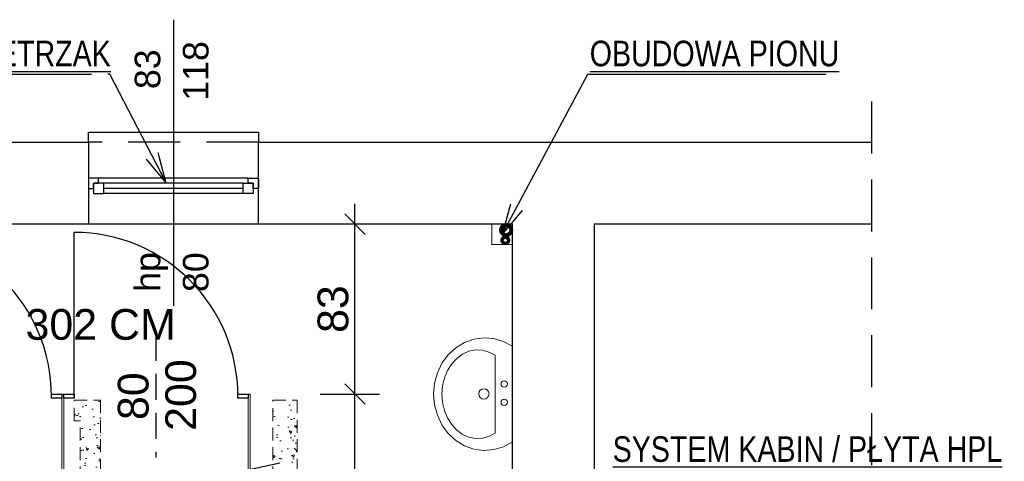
# Model space of a CAD drawing. Header units: inches. Extents: x -663 to 1208, y -7370 to -755.
# Tile 5 of 13: x 65 to 545, y -6942 to -6726. Entities that reach past the tile are written whole.
import ezdxf
from ezdxf import colors
from ezdxf.entities.mleader import LeaderData, LeaderLine
from ezdxf.enums import TextEntityAlignment as Align
from ezdxf.math import Vec2, Vec3

# ---------------------------------------------------------------- set-up
doc = ezdxf.new("R2010")
doc.units = ezdxf.units.IN
doc.header["$MEASUREMENT"] = 0
doc.linetypes.add('DASHED', pattern=[19.05, 12.7, -6.35])
doc.linetypes.add('HIDDEN', pattern=[9.525, 6.35, -3.175])
for name, color, linetype, lineweight in [('A_WYBURZENIA', 252, 'Continuous', 5), ('A_WYPOSAŻENIE', 21, 'Continuous', 9), ('IS_kanali', 34, 'Continuous', 80), ('woda-proj', 5, 'Continuous', 70)]:
    doc.layers.add(name, color=color, linetype=linetype, lineweight=lineweight)
for name, color, linetype in [('AI_005_Txt_bd', 134, 'Continuous'), ('AI_006_Dim_bd', 252, 'Continuous'), ('AI_091_Ściana_inw_bd', 174, 'Continuous'), ('AI_101_Ściana_proj_bd', 6, 'Continuous'), ('AI_103_Nadproże_bd', 216, 'DASHED'), ('AI_107_Drzwi_bd', 153, 'Continuous'), ('AI_109_Okna_bd', 152, 'Continuous'), ('AI_110_Okna_txt_bd', 134, 'Continuous')]:
    doc.layers.add(name, color=color, linetype=linetype)
doc.styles.add('Arial_15', font='txt', dxfattribs={"height": 15})
doc.styles.add('Arial_18', font='txt', dxfattribs={"height": 18})
doc.styles.add('BIKTS', font='BIKROMSW.SHX', dxfattribs={"width": 0.8})
doc.dimstyles.new('Wymiary', dxfattribs={"dimtxt": 15, "dimasz": 10, "dimexe": 12, "dimexo": 10, "dimgap": 3, "dimtad": 1, "dimdec": 0, "dimzin": 0, "dimdsep": 46, "dimtxsty": 'Arial_15', "dimblk": 'OBLIQUE', "dimcen": 0.09, "dimdle": 10, "dimclrt": 134, "dimadec": 0, "dimazin": 0, "dimtfac": 1, "dimtdec": 0, "dimtofl": 0, "dimtmove": 0, "dimatfit": 1, "dimldrblk": 'OBLIQUE', "dimfxl": 17, "dimfxlon": 1, "dimtolj": 1, "dimtzin": 0, "dimarcsym": 0})

# ---------------------------------------------------------------- blocks, each defined once
blk = doc.blocks.new('*U2343')
at = {"layer": 'AI_103_Nadproże_bd', "color": 8}
blk.add_lwpolyline([(-55, 30), (-55, -30)], dxfattribs=at)
at = {"layer": 'AI_107_Drzwi_bd'}
blk.add_lwpolyline([(-95, 0), (-95, 80)], dxfattribs=at)
for points in [[(-100, 1), (-95, 1), (-95, -1), (-100, -1)], [(-15, 1), (-10, 1), (-10, -1), (-15, -1)]]:
    blk.add_lwpolyline(points, close=True, dxfattribs=at)
at = {"layer": 'AI_107_Drzwi_bd', "color": 8}
blk.add_arc((-95, 0), 80, 0, 90, dxfattribs=at)
at = {"layer": 'AI_103_Nadproże_bd', "style": 'Arial_18'}
blk.add_attdef('SZER', text='', height=3, rotation=90, dxfattribs=at).set_placement((-49.39, 0), align=Align.BOTTOM_CENTER)
blk.add_attdef('WYS', text='', height=3, rotation=90, dxfattribs=at).set_placement((-60.5, 0), align=Align.TOP_CENTER)
blk = doc.blocks.new('A$C7DD93DDE')
at = {"layer": 'A_WYPOSAŻENIE', "flags": 128}
for points in [[(-23.4, 0), (-25.75, -4.36), (-27.15, -9.05), (-27.53, -13.9), (-26.89, -18.73), (-25.25, -23.35), (-22.66, -27.6), (-19.23, -31.32), (-15.09, -34.36), (-10.38, -36.62), (-5.29, -38.01), (0, -38.48), (5.29, -38.01), (10.38, -36.62), (15.09, -34.36), (19.23, -31.32), (22.66, -27.6), (25.25, -23.35), (26.89, -18.73), (27.53, -13.9), (27.15, -9.05), (25.75, -4.36), (23.4, 0)], [(-19.13, -8.38), (-20.73, -11.42), (-21.61, -14.65), (-21.73, -17.95), (-21.08, -21.21), (-19.69, -24.31), (-17.61, -27.15), (-14.91, -29.63), (-11.69, -31.65), (-8.06, -33.15), (-4.15, -34.07), (-0.09, -34.38), (3.96, -34.07), (7.88, -33.15), (11.51, -31.65), (14.73, -29.63), (17.43, -27.15), (19.51, -24.31), (20.89, -21.21), (21.54, -17.95), (21.42, -14.65), (20.55, -11.42), (18.94, -8.38)]]:
    blk.add_lwpolyline(points, dxfattribs=at)
at = {"layer": 'A_WYPOSAŻENIE'}
for points in [[(-23.4, 0), (23.4, 0)], [(-19.13, -8.38), (18.94, -8.38)]]:
    blk.add_lwpolyline(points, dxfattribs=at)
for centre, radius in [((-4.06, -3.97), 1.56), ((4.93, -3.97), 1.56), ((0.08, -13.91), 2.54)]:
    blk.add_circle(centre, radius, dxfattribs=at)
blk = doc.blocks.new('_Oblique')
at = {"color": 0, "linetype": 'ByBlock', "lineweight": -2}
blk.add_line((-0.5, -0.5), (0.5, 0.5), dxfattribs=at)
blk = doc.blocks.new('*D2453')
at = {"layer": 'AI_006_Dim_bd', "color": 0, "lineweight": -2}
for p, q in [((228.32, -6919.1), (228.32, -6816.1)), ((245.32, -6826.1), (216.32, -6826.1)), ((211.32, -6909.1), (240.32, -6909.1))]:
    blk.add_line(p, q, dxfattribs=at)
at = {"layer": 'Defpoints', "color": 0}
for p in [(228.32, -6826.1), (305.16, -6826.1), (172.16, -6909.1)]:
    blk.add_point(p, dxfattribs=at)
at = {"layer": 'AI_006_Dim_bd', "color": 0, "linetype": 'ByBlock', "lineweight": -2, "xscale": 10, "yscale": 10, "zscale": 10}
for p, rotation in [((228.32, -6826.1), 90), ((228.32, -6909.1), 270)]:
    blk.add_blockref('_Oblique', p, dxfattribs=dict(at, rotation=rotation))
at = {"layer": 'AI_006_Dim_bd', "color": 134, "insert": (217.66, -6867.6), "char_height": 15, "attachment_point": 5, "rotation": 90, "style": 'Arial_15'}
blk.add_mtext('\\A1;83', dxfattribs=at)
blk = doc.blocks.new('*D2455')
at = {"layer": 'AI_006_Dim_bd', "color": 0, "lineweight": -2}
for p, q in [((228.32, -7037.1), (228.32, -6899.1)), ((211.32, -6909.1), (240.32, -6909.1)), ((211.32, -7027.1), (240.32, -7027.1))]:
    blk.add_line(p, q, dxfattribs=at)
at = {"layer": 'Defpoints', "color": 0}
for p in [(172.16, -6909.1), (228.32, -6909.1), (172.16, -7027.1)]:
    blk.add_point(p, dxfattribs=at)
at = {"layer": 'AI_006_Dim_bd', "color": 0, "linetype": 'ByBlock', "lineweight": -2, "xscale": 10, "yscale": 10, "zscale": 10}
for p, rotation in [((228.32, -6909.1), 90), ((228.32, -7027.1), 270)]:
    blk.add_blockref('_Oblique', p, dxfattribs=dict(at, rotation=rotation))
at = {"layer": 'AI_006_Dim_bd', "color": 134, "insert": (217.66, -6968.1), "char_height": 15, "attachment_point": 5, "rotation": 90, "style": 'Arial_15'}
blk.add_mtext('\\A1;118', dxfattribs=at)
blk = doc.blocks.new('WYM-ST2')
blk.add_line((0, 0), (-7.5, 0))
for points in [[(0, 0), (-15, 3.33)], [(-15, -3.33), (0, 0)]]:
    blk.add_lwpolyline(points)

msp = doc.modelspace()

# ---------------------------------------------------------------- hatches: boundary and pattern name
at = {"layer": 'A_WYBURZENIA', "linetype": 'HIDDEN'}
h = msp.add_hatch(dxfattribs=at)
h.set_pattern_fill('AR-CONC', color=256, scale=2, angle=270, style=0)
h.set_pattern_definition([(140, (-7453351.931, -5508198.658), (1.2550427, 14.345203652), [1.5, -16.5]), (85, (-7453351.931, -5508198.658), (-15.043842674, -2.775026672), [1.2, -13.2]), (190.45144446, (-7453351.827, -5508197.463), (-13.78879982, 11.570176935), [1.27480384, -14.02284224]), (136.1842, (-7453355.931, -5508198.658), (3.310385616, 21.344826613), [2.25, -24.75]), (186.6356355, (-7453355.655, -5508196.88), (-19.482372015, 18.693238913), [1.91220684, -21.0342752]), (81.184164, (-7453355.931, -5508198.658), (-19.482372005, 18.6932389), [1.8, -19.80000002]), (111, (-7453354.931, -5508196.658), (8.052377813, 11.938141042), [1.5, -16.5]), (56, (-7453354.931, -5508196.658), (-14.5030009, 4.866306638), [1.2, -13.2]), (161.45144474, (-7453354.26, -5508195.663), (-6.450623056, 16.804447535), [1.2748038, -14.02284224]), (127.5, (-7453351.931, -5508198.658), (-6.6578770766, 0.2431971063), [0, -13.04, 0, -13.4, 0, -13.25]), (97.5, (-7453351.931, -5508198.658), (-7.8882342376, 5.261390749), [0, -7.64, 0, -12.74, 0, -5.05]), (57.5, (-7453351.931, -5508203.118), (0.4510974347, 10.6764487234), [0, -5, 0, -15.6, 0, -20.7]), (47.5, (-7453351.931, -5508205.118), (-2.002099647, 11.663723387), [0, -6.5, 0, -10.36, 0, -14.7])])
h.paths.add_polyline_path([(104.16, -7027.1), (94.16, -7027.1), (94.16, -6922.1), (91.16, -6922.1), (91.16, -6912.1), (104.16, -6912.1)])
h = msp.add_hatch(dxfattribs=at)
h.set_pattern_fill('AR-CONC', color=256, scale=2, angle=90, style=0)
h.set_pattern_definition([(140, (-7453305.931, -5508084.658), (1.2550427, 14.345203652), [1.5, -16.5]), (85, (-7453305.931, -5508084.658), (-15.043842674, -2.775026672), [1.2, -13.2]), (190.45144446, (-7453305.827, -5508083.463), (-13.78879982, 11.570176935), [1.27480384, -14.02284224]), (136.1842, (-7453309.931, -5508084.658), (3.310385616, 21.344826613), [2.25, -24.75]), (186.6356355, (-7453309.655, -5508082.88), (-19.482372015, 18.693238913), [1.91220684, -21.0342752]), (81.184164, (-7453309.931, -5508084.658), (-19.482372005, 18.6932389), [1.8, -19.80000002]), (111, (-7453308.931, -5508082.658), (8.052377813, 11.938141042), [1.5, -16.5]), (56, (-7453308.931, -5508082.658), (-14.5030009, 4.866306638), [1.2, -13.2]), (161.45144474, (-7453308.26, -5508081.663), (-6.450623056, 16.804447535), [1.2748038, -14.02284224]), (127.5, (-7453305.931, -5508084.658), (-6.6578770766, 0.2431971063), [0, -13.04, 0, -13.4, 0, -13.25]), (97.5, (-7453305.931, -5508084.658), (-7.8882342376, 5.261390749), [0, -7.64, 0, -12.74, 0, -5.05]), (57.5, (-7453305.931, -5508089.118), (0.4510974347, 10.6764487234), [0, -5, 0, -15.6, 0, -20.7]), (47.5, (-7453305.931, -5508091.118), (-2.002099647, 11.663723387), [0, -6.5, 0, -10.36, 0, -14.7])])
h.paths.add_polyline_path([(200.16, -6912.1), (188.16, -6912.1), (188.16, -7027.1), (172.16, -7027.1), (172.16, -7039.1), (188.16, -7039.1), (188.16, -7095.1), (200, -7095.1)])

# ---------------------------------------------------------------- linework, layer by layer
for points in [[(98.16, -6786.1), (98.16, -6781.1), (181.16, -6781.1), (181.16, -6786.1)], [(181.16, -6826.1), (98.16, -6826.1)]]:
    msp.add_lwpolyline(points)
for points in [[(94.16, -7027.1), (94.16, -6922.1), (91.16, -6922.1), (91.16, -6912.1), (104.16, -6912.1), (104.16, -7027.1)], [(172.16, -7027.1), (188.16, -7027.1), (188.16, -6912.1), (200.16, -6912.1), (200.16, -7095.1), (188.16, -7095.1), (188.16, -7039.1), (172.16, -7039.1)]]:
    msp.add_lwpolyline(points, dxfattribs=at)
at = {"layer": 'AI_091_Ściana_inw_bd', "linetype": 'Continuous', "ltscale": 0.5}
for p, q in [((345.16, -6786.1), (480.5, -6786.1)), ((480.5, -6826.1), (345.16, -6826.1))]:
    msp.add_line(p, q, dxfattribs=at)
for points in [[(98.16, -6826.1), (-18.84, -6826.1), (-18.84, -6786.1), (98.16, -6786.1), (98.16, -6826.1)], [(305.16, -6992.1), (305.16, -6826.1), (181.16, -6826.1), (181.16, -6786.1), (345.16, -6786.1)], [(345.16, -6826.1), (345.16, -6992.1), (305.16, -6992.1)]]:
    msp.add_lwpolyline(points, dxfattribs=at)
at = {"layer": 'AI_101_Ściana_proj_bd', "lineweight": 20, "ltscale": 2, "const_width": 0.5}
msp.add_lwpolyline([(305.16, -6826.1), (295.16, -6826.1), (295.16, -6836.1), (305.16, -6836.1)], close=True, dxfattribs=at)
for points in [[(85.16, -7027.1), (85.16, -6909.1), (86.16, -6909.1), (86.16, -7027.1)], [(176.16, -7027.1), (176.16, -6909.1), (177.16, -6909.1), (177.16, -7157.1)]]:
    msp.add_lwpolyline(points, dxfattribs=at)
at = {"layer": 'AI_103_Nadproże_bd', "ltscale": 2}
for points in [[(480.5, -6766.1), (480.5, -7302.1)], [(181.16, -6786.1), (98.16, -6786.1)]]:
    msp.add_lwpolyline(points, dxfattribs=at)
at = {"layer": 'AI_109_Okna_bd'}
for points in [[(103.16, -6803.6), (98.16, -6803.6), (98.16, -6808.6), (100.66, -6808.6), (100.66, -6806.1), (103.16, -6806.1), (103.16, -6803.6)], [(105.66, -6806.1), (100.66, -6806.1), (100.66, -6811.1), (105.66, -6811.1), (105.66, -6806.1)], [(173.66, -6806.1), (178.66, -6806.1), (178.66, -6811.1), (173.66, -6811.1), (173.66, -6806.1)], [(176.16, -6803.6), (181.16, -6803.6), (181.16, -6808.6), (178.66, -6808.6), (178.66, -6806.1), (176.16, -6806.1), (176.16, -6803.6)], [(173.66, -6808.6), (105.66, -6808.6)]]:
    msp.add_lwpolyline(points, dxfattribs=at)
at = {"layer": 'AI_109_Okna_bd', "color": 8}
for points in [[(176.16, -6803.6), (103.16, -6803.6)], [(173.66, -6806.1), (105.66, -6806.1)], [(173.66, -6811.1), (105.66, -6811.1)]]:
    msp.add_lwpolyline(points, dxfattribs=at)
at = {"layer": 'AI_110_Okna_txt_bd'}
msp.add_lwpolyline([(139.66, -6726.19), (139.66, -6866)], dxfattribs=at)
at = {"layer": 'IS_kanali'}
msp.add_circle((302.13, -6828.96), 2.5, dxfattribs=at)
at = {"layer": 'woda-proj', "linetype": 'Continuous'}
msp.add_circle((301.73, -6834), 1.6, dxfattribs=at)

# ---------------------------------------------------------------- block references
at = {"layer": 'A_WYPOSAŻENIE', "xscale": -1, "rotation": 270}
msp.add_blockref('A$C7DD93DDE', (305.16, -6909.1), dxfattribs=at)
at = {"layer": 'AI_107_Drzwi_bd'}
for p in [(95.16, -6910.1), (186.16, -6910.1)]:
    msp.add_blockref('*U2343', p, dxfattribs=at)

# ---------------------------------------------------------------- texts
at = {"layer": 'AI_005_Txt_bd', "style": 'Arial_15'}
for s, height, p in [('118', 12.5, (160.56, -6765.81)), ('83', 12.5, (137.04, -6760.12)), ('hp', 12.5, (137.04, -6859.14)), ('80', 12.5, (160.56, -6859.27)), ('200', 15, (155.22, -6927.07)), ('80', 15, (132.04, -6921.79))]:
    msp.add_text(s, height=height, rotation=90, dxfattribs=at).set_placement(p, align=Align.BOTTOM_LEFT)
msp.add_text('H = 302 CM', height=15, dxfattribs=at).set_placement((28.47, -6887.07), align=Align.BOTTOM_LEFT)

# ---------------------------------------------------------------- dimensions: what is measured, and where the dimension line sits
at = {"layer": 'AI_006_Dim_bd'}
for base, p1, p2, picture, middle in [((228.32, -6826.1), (172.16, -6909.1), (305.16, -6826.1), '*D2453', (217.66, -6867.6)), ((228.32, -6909.1), (172.16, -7027.1), (172.16, -6909.1), '*D2455', (217.66, -6968.1))]:
    dim = msp.add_linear_dim(base=base, p1=p1, p2=p2, angle=90, dimstyle='Wymiary', override={"dimtmove": 1}, dxfattribs=at)
    dim.commit()
    dim.dimension.update_dxf_attribs({"geometry": picture, "text_midpoint": middle})

# ---------------------------------------------------------------- leaders
at = {"layer": 'AI_005_Txt_bd'}
ml = msp.add_multileader_mtext('Standard', dxfattribs=at)
ml.set_content('\\pxsm1;{\\L\\fArial|b0|i0|c238|p34;PROJ. NAWIETRZAK\\POKIENNY }', color=2, style='BIKTS')
ml.set_leader_properties(linetype='ByLayer', lineweight=-3)
ml.set_arrow_properties(name='WYM-ST2')
ml.build(insert=Vec2(0, 0))
ml.multileader.update_dxf_attribs({"text_left_attachment_type": 8, "text_right_attachment_type": 8, "dogleg_length": 0, "arrow_head_size": 1})
ctx = ml.context
ctx.base_point, ctx.char_height, ctx.arrow_head_size, ctx.landing_gap_size, ctx.plane_origin = Vec3(-28.45, -6752.88), 12.5, 1, 1, Vec3(-86.54, -6925.53)
ctx.left_attachment, ctx.right_attachment = 8, 8
notes = []
notes.append((ctx, [(0, (1, 1, 0), (-28.45, -6752.88), (1, 0), 0, [(0, [(-56.05, -6806.1)], 0, [])])]))
ctx.mtext.insert, ctx.mtext.line_spacing_factor, ctx.mtext.flow_direction = Vec3(-27.45, -6736.46), 0.72, 5
ml = msp.add_multileader_mtext('Standard', dxfattribs=at)
ml.set_content('\\pxsm1;{\\L\\fArial|b0|i0|c238|p34;OBUDOWA PIONU}', color=2, style='BIKTS')
ml.set_leader_properties(linetype='ByLayer', lineweight=-3)
ml.set_arrow_properties(name='WYM-ST2')
ml.build(insert=Vec2(0, 0))
ml.multileader.update_dxf_attribs({"text_left_attachment_type": 8, "text_right_attachment_type": 8, "dogleg_length": 0, "arrow_head_size": 1})
ctx = ml.context
ctx.base_point, ctx.char_height, ctx.arrow_head_size, ctx.landing_gap_size, ctx.plane_origin, ctx.plane_x_axis, ctx.plane_y_axis = Vec3(341.93, -6752.88), 12.5, 1, 1, Vec3(1003.45, -6684.63), Vec3(-1, 0), Vec3(0, -1)
ctx.left_attachment, ctx.right_attachment, ctx.text_align_type = 8, 8, 2
notes.append((ctx, [(0, (1, 1, 0), (341.93, -6752.88), (1, 0), 0, [(0, [(300.16, -6831.1), (341.93, -6752.88)], 0, [])])]))
ctx.mtext.insert, ctx.mtext.line_spacing_factor, ctx.mtext.flow_direction = Vec3(342.93, -6736.46), 0.72, 5
ml = msp.add_multileader_mtext('Standard', dxfattribs=at)
ml.set_content('\\pxsm1;', color=2, style='BIKTS')
ml.set_leader_properties(linetype='ByLayer', lineweight=-3)
ml.set_arrow_properties(name='WYM-ST2')
ml.build(insert=Vec2(0, 0))
ml.multileader.update_dxf_attribs({"text_left_attachment_type": 8, "text_right_attachment_type": 8, "dogleg_length": 0, "arrow_head_size": 1})
ctx = ml.context
ctx.base_point, ctx.char_height, ctx.arrow_head_size, ctx.landing_gap_size, ctx.plane_origin = Vec3(106.61, -6752.88), 12.5, 1, 1, Vec3(166.69, -6925.53)
ctx.left_attachment, ctx.right_attachment = 8, 8
notes.append((ctx, [(0, (1, 1, 0), (108.61, -6752.88), (-1, 0), 0, [(0, [(136.21, -6806.1)], 0, [])])]))
ctx.mtext.insert, ctx.mtext.alignment, ctx.mtext.line_spacing_factor, ctx.mtext.flow_direction = Vec3(107.61, -6752.88), 3, 0.72, 5
ml = msp.add_multileader_mtext('Standard', dxfattribs=at)
ml.set_content('\\pxsm1;{\\L\\fArial|b0|i0|c238|p34;SYSTEM KABIN / PŁYTA HPL}', color=2, style='BIKTS')
ml.set_leader_properties(linetype='ByLayer', lineweight=-3)
ml.set_arrow_properties(name='WYM-ST2')
ml.build(insert=Vec2(0, 0))
ml.multileader.update_dxf_attribs({"text_left_attachment_type": 8, "text_right_attachment_type": 8, "dogleg_length": 0, "arrow_head_size": 1})
ctx = ml.context
ctx.base_point, ctx.char_height, ctx.arrow_head_size, ctx.landing_gap_size, ctx.plane_origin = Vec3(354.24, -6946.15), 12.5, 1, 1, Vec3(438.59, -6926.82)
ctx.left_attachment, ctx.right_attachment, ctx.text_align_type = 8, 8, 2
notes.append((ctx, [(0, (1, 1, 0), (545.32, -6946.15), (-1, 0), 0, [(0, [(176.67, -6946.15), (545.32, -6946.15)], 0, [])])]))
ctx.mtext.insert, ctx.mtext.alignment, ctx.mtext.line_spacing_factor, ctx.mtext.flow_direction = Vec3(544.32, -6929.73), 3, 0.72, 5
for ctx, leaders in notes:
    for number, flags, end, landing, length, lines in leaders:
        leader = LeaderData()
        leader.index, (leader.has_last_leader_line, leader.has_dogleg_vector, leader.attachment_direction) = number, flags
        leader.last_leader_point, leader.dogleg_vector, leader.dogleg_length = Vec3(end), Vec3(landing), length
        for number, points, colour, breaks in lines:
            line = LeaderLine()
            line.index, line.vertices, line.color, line.breaks = number, Vec3.list(points), colors.encode_raw_color(colour), breaks
            leader.lines.append(line)
        ctx.leaders.append(leader)

doc.saveas('drawing.dxf')
